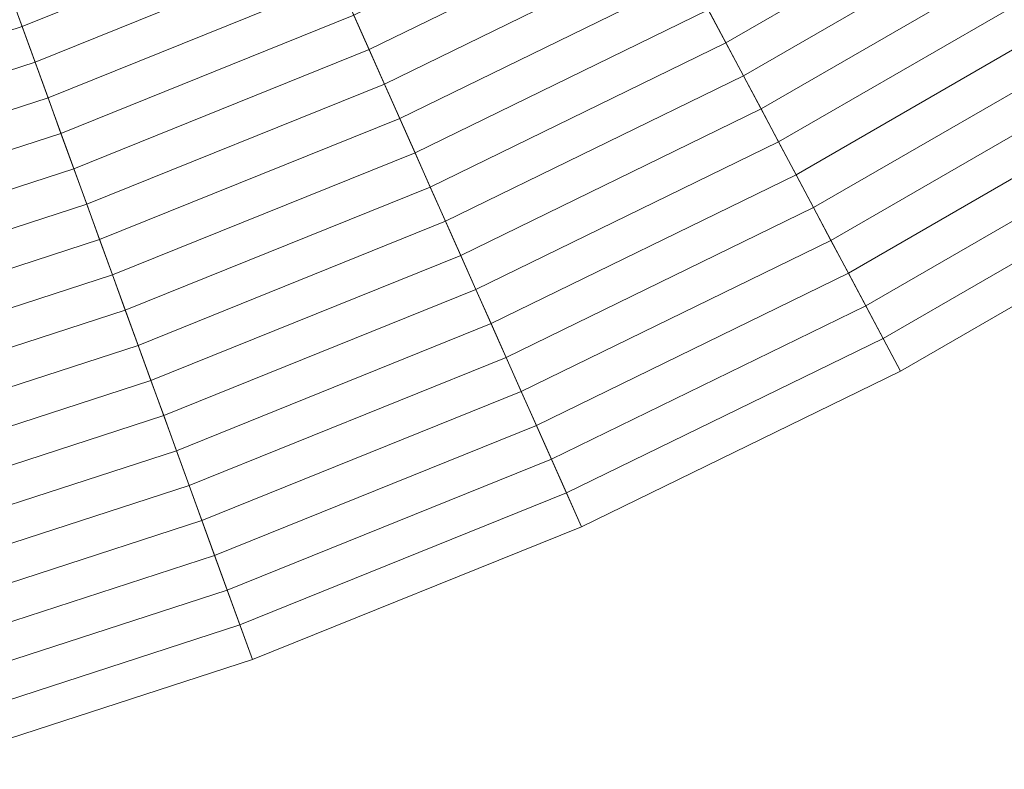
# Model space of a CAD drawing. Header units: centimetres. Extents: x -6.39 to 0.8, y 3.58 to 10.78.
# Tile 154 of 256: x -1.73 to -1.03, y 3.72 to 4.25. Entities that reach past the tile are written whole.
import ezdxf

# ---------------------------------------------------------------- set-up
doc = ezdxf.new("R2010")
doc.units = ezdxf.units.CM
doc.header["$LTSCALE"] = 2.54
doc.layers.add('Lucido design-1', color=7, linetype='Continuous')

# ---------------------------------------------------------------- blocks, each defined once
blk = doc.blocks.new('Gruppo-1')
at = {"color": 142, "linetype": 'Continuous', "lineweight": 9}
for points in [[(-1.80304, 3.71988, -13.70234), (-1.56416, 3.7975, -13.70234), (-2.79422, 7.17707, -13.70234), (-2.79436, 7.17702, -13.70234)], [(-1.56416, 3.7975, -13.70234), (-1.33127, 3.89159, -13.70234), (-2.79408, 7.17713, -13.70234), (-2.79422, 7.17707, -13.70234)], [(-1.33127, 3.89159, -13.70234), (-1.10551, 4.0017, -13.70234), (-2.79394, 7.17719, -13.70234), (-2.79408, 7.17713, -13.70234)], [(-1.10551, 4.0017, -13.70234), (-0.88798, 4.12729, -13.70234), (-2.79381, 7.17727, -13.70234), (-2.79394, 7.17719, -13.70234)], [(-0.88798, 4.12729, -13.70234), (-0.67974, 4.26775, -13.70234), (-2.79369, 7.17735, -13.70234), (-2.79381, 7.17727, -13.70234)], [(-1.24154, 4.25754, -13.34071), (-1.04152, 4.37301, -13.34071), (-1.02745, 4.35049, -13.3528), (-1.22907, 4.23409, -13.3528)], [(-1.73642, 4.2708, -13.2473), (-1.53613, 4.35172, -13.2473), (-1.52519, 4.32716, -13.25865), (-1.72723, 4.24554, -13.25865)], [(-1.49249, 4.25371, -13.29326), (-1.2916, 4.35169, -13.29326), (-1.27905, 4.3281, -13.30498), (-1.48162, 4.2293, -13.30498)], [(-1.22907, 4.23409, -13.3528), (-1.02745, 4.35049, -13.3528), (-1.0134, 4.32801, -13.36499), (-1.21662, 4.21068, -13.36499)], [(-1.48162, 4.2293, -13.30498), (-1.27905, 4.3281, -13.30498), (-1.26653, 4.30454, -13.3168), (-1.47077, 4.20493, -13.3168)], [(-1.21662, 4.21068, -13.36499), (-1.0134, 4.32801, -13.36499), (-0.99937, 4.30556, -13.37726), (-1.20419, 4.18731, -13.37726)], [(-1.72723, 4.24554, -13.25865), (-1.52519, 4.32716, -13.25865), (-1.51428, 4.30264, -13.27009), (-1.71805, 4.22031, -13.27009)], [(-1.71805, 4.22031, -13.27009), (-1.51428, 4.30264, -13.27009), (-1.50338, 4.27816, -13.28163), (-1.70888, 4.19513, -13.28163)], [(-1.47077, 4.20493, -13.3168), (-1.26653, 4.30454, -13.3168), (-1.25402, 4.28102, -13.32871), (-1.45994, 4.18059, -13.32871)], [(-1.20419, 4.18731, -13.37726), (-0.99937, 4.30556, -13.37726), (-0.98537, 4.28315, -13.38963), (-1.19179, 4.16397, -13.38963)], [(-1.45994, 4.18059, -13.32871), (-1.25402, 4.28102, -13.32871), (-1.24154, 4.25754, -13.34071), (-1.44912, 4.15629, -13.34071)], [(-1.19179, 4.16397, -13.38963), (-0.98537, 4.28315, -13.38963), (-0.97139, 4.26077, -13.40209), (-1.1794, 4.14068, -13.40209)], [(-1.70888, 4.19513, -13.28163), (-1.50338, 4.27816, -13.28163), (-1.49249, 4.25371, -13.29326), (-1.69973, 4.16998, -13.29326)], [(-1.94187, 4.20404, -13.2473), (-1.73642, 4.2708, -13.2473), (-1.72723, 4.24554, -13.25865), (-1.93447, 4.1782, -13.25865)], [(-1.1794, 4.14068, -13.40209), (-0.97139, 4.26077, -13.40209), (-0.95743, 4.23843, -13.41464), (-1.16703, 4.11742, -13.41464)], [(-1.69973, 4.16998, -13.29326), (-1.49249, 4.25371, -13.29326), (-1.48162, 4.2293, -13.30498), (-1.69059, 4.14487, -13.30498)], [(-1.44912, 4.15629, -13.34071), (-1.24154, 4.25754, -13.34071), (-1.22907, 4.23409, -13.3528), (-1.43832, 4.13203, -13.3528)], [(-1.93447, 4.1782, -13.25865), (-1.72723, 4.24554, -13.25865), (-1.71805, 4.22031, -13.27009), (-1.92707, 4.1524, -13.27009)], [(-1.16703, 4.11742, -13.41464), (-0.95743, 4.23843, -13.41464), (-0.94349, 4.21613, -13.42729), (-1.15469, 4.0942, -13.42729)], [(-1.43832, 4.13203, -13.3528), (-1.22907, 4.23409, -13.3528), (-1.21662, 4.21068, -13.36499), (-1.42753, 4.10781, -13.36499)], [(-1.69059, 4.14487, -13.30498), (-1.48162, 4.2293, -13.30498), (-1.47077, 4.20493, -13.3168), (-1.68146, 4.1198, -13.3168)], [(-1.92707, 4.1524, -13.27009), (-1.71805, 4.22031, -13.27009), (-1.70888, 4.19513, -13.28163), (-1.91968, 4.12664, -13.28163)], [(-1.42753, 4.10781, -13.36499), (-1.21662, 4.21068, -13.36499), (-1.20419, 4.18731, -13.37726), (-1.41677, 4.08363, -13.37726)], [(-1.15469, 4.0942, -13.42729), (-0.94349, 4.21613, -13.42729), (-0.92958, 4.19387, -13.44002), (-1.14236, 4.07102, -13.44002)], [(-1.68146, 4.1198, -13.3168), (-1.47077, 4.20493, -13.3168), (-1.45994, 4.18059, -13.32871), (-1.67235, 4.09477, -13.32871)], [(-1.91968, 4.12664, -13.28163), (-1.70888, 4.19513, -13.28163), (-1.69973, 4.16998, -13.29326), (-1.9123, 4.10091, -13.29326)], [(-1.14236, 4.07102, -13.44002), (-0.92958, 4.19387, -13.44002), (-0.91569, 4.17164, -13.45285), (-1.13006, 4.04787, -13.45285)], [(-1.41677, 4.08363, -13.37726), (-1.20419, 4.18731, -13.37726), (-1.19179, 4.16397, -13.38963), (-1.40602, 4.05949, -13.38963)], [(-1.67235, 4.09477, -13.32871), (-1.45994, 4.18059, -13.32871), (-1.44912, 4.15629, -13.34071), (-1.66326, 4.06977, -13.34071)], [(-1.9123, 4.10091, -13.29326), (-1.69973, 4.16998, -13.29326), (-1.69059, 4.14487, -13.30498), (-1.90494, 4.07523, -13.30498)], [(-1.13006, 4.04787, -13.45285), (-0.91569, 4.17164, -13.45285), (-0.90182, 4.14945, -13.46576), (-1.11777, 4.02477, -13.46576)], [(-1.40602, 4.05949, -13.38963), (-1.19179, 4.16397, -13.38963), (-1.1794, 4.14068, -13.40209), (-1.39528, 4.03538, -13.40209)], [(-1.66326, 4.06977, -13.34071), (-1.44912, 4.15629, -13.34071), (-1.43832, 4.13203, -13.3528), (-1.65417, 4.04482, -13.3528)], [(-1.11777, 4.02477, -13.46576), (-0.90182, 4.14945, -13.46576), (-0.88798, 4.12729, -13.47876), (-1.10551, 4.0017, -13.47876)], [(-1.90494, 4.07523, -13.30498), (-1.69059, 4.14487, -13.30498), (-1.68146, 4.1198, -13.3168), (-1.89758, 4.04958, -13.3168)], [(-1.39528, 4.03538, -13.40209), (-1.1794, 4.14068, -13.40209), (-1.16703, 4.11742, -13.41464), (-1.38457, 4.01132, -13.41464)], [(-1.65417, 4.04482, -13.3528), (-1.43832, 4.13203, -13.3528), (-1.42753, 4.10781, -13.36499), (-1.64511, 4.01991, -13.36499)], [(-1.10551, 4.0017, -13.47876), (-0.88798, 4.12729, -13.47876), (-0.88798, 4.12729, -13.70234), (-1.10551, 4.0017, -13.70234)], [(-1.89758, 4.04958, -13.3168), (-1.68146, 4.1198, -13.3168), (-1.67235, 4.09477, -13.32871), (-1.89024, 4.02397, -13.32871)], [(-1.38457, 4.01132, -13.41464), (-1.16703, 4.11742, -13.41464), (-1.15469, 4.0942, -13.42729), (-1.37387, 3.98729, -13.42729)], [(-1.64511, 4.01991, -13.36499), (-1.42753, 4.10781, -13.36499), (-1.41677, 4.08363, -13.37726), (-1.63605, 3.99503, -13.37726)], [(-1.89024, 4.02397, -13.32871), (-1.67235, 4.09477, -13.32871), (-1.66326, 4.06977, -13.34071), (-1.88291, 3.9984, -13.34071)], [(-1.37387, 3.98729, -13.42729), (-1.15469, 4.0942, -13.42729), (-1.14236, 4.07102, -13.44002), (-1.3632, 3.96331, -13.44002)], [(-1.63605, 3.99503, -13.37726), (-1.41677, 4.08363, -13.37726), (-1.40602, 4.05949, -13.38963), (-1.62701, 3.9702, -13.38963)], [(-1.3632, 3.96331, -13.44002), (-1.14236, 4.07102, -13.44002), (-1.13006, 4.04787, -13.45285), (-1.35254, 3.93936, -13.45285)], [(-1.88291, 3.9984, -13.34071), (-1.66326, 4.06977, -13.34071), (-1.65417, 4.04482, -13.3528), (-1.87559, 3.97288, -13.3528)], [(-1.62701, 3.9702, -13.38963), (-1.40602, 4.05949, -13.38963), (-1.39528, 4.03538, -13.40209), (-1.61799, 3.9454, -13.40209)], [(-1.87559, 3.97288, -13.3528), (-1.65417, 4.04482, -13.3528), (-1.64511, 4.01991, -13.36499), (-1.86828, 3.94739, -13.36499)], [(-1.35254, 3.93936, -13.45285), (-1.13006, 4.04787, -13.45285), (-1.11777, 4.02477, -13.46576), (-1.34189, 3.91546, -13.46576)], [(-1.61799, 3.9454, -13.40209), (-1.39528, 4.03538, -13.40209), (-1.38457, 4.01132, -13.41464), (-1.60898, 3.92065, -13.41464)], [(-1.34189, 3.91546, -13.46576), (-1.11777, 4.02477, -13.46576), (-1.10551, 4.0017, -13.47876), (-1.33127, 3.89159, -13.47876)], [(-1.86828, 3.94739, -13.36499), (-1.64511, 4.01991, -13.36499), (-1.63605, 3.99503, -13.37726), (-1.86099, 3.92195, -13.37726)], [(-1.60898, 3.92065, -13.41464), (-1.38457, 4.01132, -13.41464), (-1.37387, 3.98729, -13.42729), (-1.59999, 3.89594, -13.42729)], [(-1.33127, 3.89159, -13.47876), (-1.10551, 4.0017, -13.47876), (-1.10551, 4.0017, -13.70234), (-1.33127, 3.89159, -13.70234)], [(-1.86099, 3.92195, -13.37726), (-1.63605, 3.99503, -13.37726), (-1.62701, 3.9702, -13.38963), (-1.8537, 3.89654, -13.38963)], [(-1.59999, 3.89594, -13.42729), (-1.37387, 3.98729, -13.42729), (-1.3632, 3.96331, -13.44002), (-1.59101, 3.87127, -13.44002)], [(-1.8537, 3.89654, -13.38963), (-1.62701, 3.9702, -13.38963), (-1.61799, 3.9454, -13.40209), (-1.84643, 3.87118, -13.40209)], [(-1.59101, 3.87127, -13.44002), (-1.3632, 3.96331, -13.44002), (-1.35254, 3.93936, -13.45285), (-1.58204, 3.84664, -13.45285)], [(-1.84643, 3.87118, -13.40209), (-1.61799, 3.9454, -13.40209), (-1.60898, 3.92065, -13.41464), (-1.83917, 3.84586, -13.41464)], [(-1.58204, 3.84664, -13.45285), (-1.35254, 3.93936, -13.45285), (-1.34189, 3.91546, -13.46576), (-1.57309, 3.82205, -13.46576)], [(-1.83917, 3.84586, -13.41464), (-1.60898, 3.92065, -13.41464), (-1.59999, 3.89594, -13.42729), (-1.83192, 3.82058, -13.42729)], [(-1.57309, 3.82205, -13.46576), (-1.34189, 3.91546, -13.46576), (-1.33127, 3.89159, -13.47876), (-1.56416, 3.7975, -13.47876)], [(-1.83192, 3.82058, -13.42729), (-1.59999, 3.89594, -13.42729), (-1.59101, 3.87127, -13.44002), (-1.82468, 3.79534, -13.44002)], [(-1.56416, 3.7975, -13.47876), (-1.33127, 3.89159, -13.47876), (-1.33127, 3.89159, -13.70234), (-1.56416, 3.7975, -13.70234)], [(-1.82468, 3.79534, -13.44002), (-1.59101, 3.87127, -13.44002), (-1.58204, 3.84664, -13.45285), (-1.81746, 3.77015, -13.45285)], [(-1.81746, 3.77015, -13.45285), (-1.58204, 3.84664, -13.45285), (-1.57309, 3.82205, -13.46576), (-1.81025, 3.74499, -13.46576)], [(-1.81025, 3.74499, -13.46576), (-1.57309, 3.82205, -13.46576), (-1.56416, 3.7975, -13.47876), (-1.80304, 3.71988, -13.47876)], [(-1.80304, 3.71988, -13.47876), (-1.56416, 3.7975, -13.47876), (-1.56416, 3.7975, -13.70234), (-1.80304, 3.71988, -13.70234)]]:
    blk.add_3dface(points, dxfattribs=at)

msp = doc.modelspace()

# ---------------------------------------------------------------- block references
at = {"layer": 'Lucido design-1', "color": 7}
msp.add_blockref('Gruppo-1', (0, 0), dxfattribs=at)

doc.saveas('drawing.dxf')
